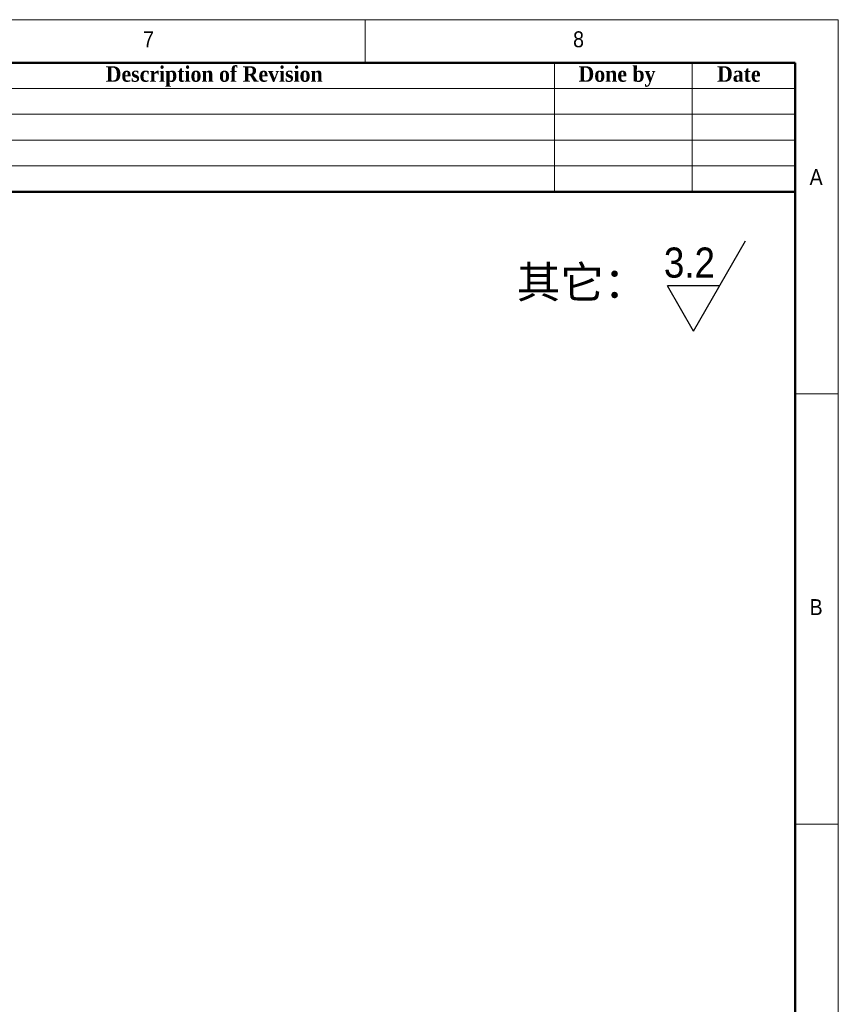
# Model space of a CAD drawing. Header units: millimetres. Extents: x 35 to 2905, y 35 to 2044.
# Tile 8 of 8: x 2239 to 2905, y 1243 to 2044. Entities that reach past the tile are written whole.
import ezdxf

# ---------------------------------------------------------------- set-up
doc = ezdxf.new("R2010")
doc.units = ezdxf.units.MM
doc.header["$LTSCALE"] = 7
doc.layers.add('DIMNS', color=7, linetype='Continuous')
doc.styles.add('SLDTEXTSTYLE0', font='arial.ttf', dxfattribs={"bigfont": 'bigfont'})
doc.styles.add('SLDTEXTSTYLE1', font='Gothic.ttf', dxfattribs={"width": 0.913})
doc.styles.add('SLDTEXTSTYLE2', font='timesbd.ttf', dxfattribs={"width": 0.933})

# ---------------------------------------------------------------- blocks, each defined once
blk = doc.blocks.new('SW_SFSYMBOL_0')
at = {"layer": 'DIMNS', "color": 0}
for p, q in [((24.02, -36.75), (66.46, 36.75)), ((24.02, -36.75), (2.81, 0)), ((45.24, 0), (2.81, 0))]:
    blk.add_line(p, q, dxfattribs=at)
at = {"layer": 'DIMNS', "color": 0, "insert": (0, 31.29), "char_height": 24.5, "attachment_point": 1, "style": 'SLDTEXTSTYLE1'}
blk.add_mtext('3.2', dxfattribs=at)

msp = doc.modelspace()

# ---------------------------------------------------------------- linework, layer by layer
at = {"color": 7, "linetype": 'Continuous', "lineweight": 18}
for p, q in [((2905, 2044), (35, 2044)), ((2520, 2009), (2520, 2044)), ((2905, 35), (2905, 2044)), ((70, 2009), (2870, 2009)), ((2674, 2009), (2674, 1904)), ((2786, 2009), (2786, 1904)), ((2870, 2009), (2870, 1904)), ((2870, 2009), (2870, 70)), ((2030, 1988), (2870, 1988)), ((2030, 1967), (2870, 1967)), ((2030, 1946), (2870, 1946)), ((2030, 1925), (2870, 1925)), ((2905, 1739.5), (2870, 1739.5)), ((2870, 1389.5), (2905, 1389.5))]:
    msp.add_line(p, q, dxfattribs=at)
at = {"color": 7, "linetype": 'Continuous', "lineweight": 50}
for p, q in [((2870, 2009), (70, 2009)), ((2870, 2009), (2870, 70)), ((2870, 1904), (2030, 1904))]:
    msp.add_line(p, q, dxfattribs=at)

# ---------------------------------------------------------------- block references
at = {"layer": 'DIMNS'}
msp.add_blockref('SW_SFSYMBOL_0', (2763.04, 1827.32), dxfattribs=at)

# ---------------------------------------------------------------- texts
at = {"color": 7, "linetype": 'Continuous', "lineweight": 0}
for s, insert, char_height, attachment_point, style in [('7', (2339.17, 2034.52), 12.96, 1, 'SLDTEXTSTYLE1'), ('8', (2689.17, 2034.52), 12.96, 1, 'SLDTEXTSTYLE1'), ('Description of Revision', (2397.01, 2006.1), 12.6, 2, 'SLDTEXTSTYLE2'), ('Done by', (2724.88, 2006.1), 12.6, 2, 'SLDTEXTSTYLE2'), ('Date', (2824, 2006.1), 12.6, 2, 'SLDTEXTSTYLE2'), ('A', (2881.67, 1922.52), 12.96, 1, 'SLDTEXTSTYLE1'), ('B', (2881.67, 1572.52), 12.96, 1, 'SLDTEXTSTYLE1')]:
    msp.add_mtext(s, dxfattribs=dict(at, insert=insert, char_height=char_height, attachment_point=attachment_point, style=style))
at = {"layer": 'DIMNS', "insert": (2643.32, 1843.39), "char_height": 25.929, "attachment_point": 1, "style": 'SLDTEXTSTYLE0'}
msp.add_mtext('其它：', dxfattribs=at)

doc.saveas('drawing.dxf')
